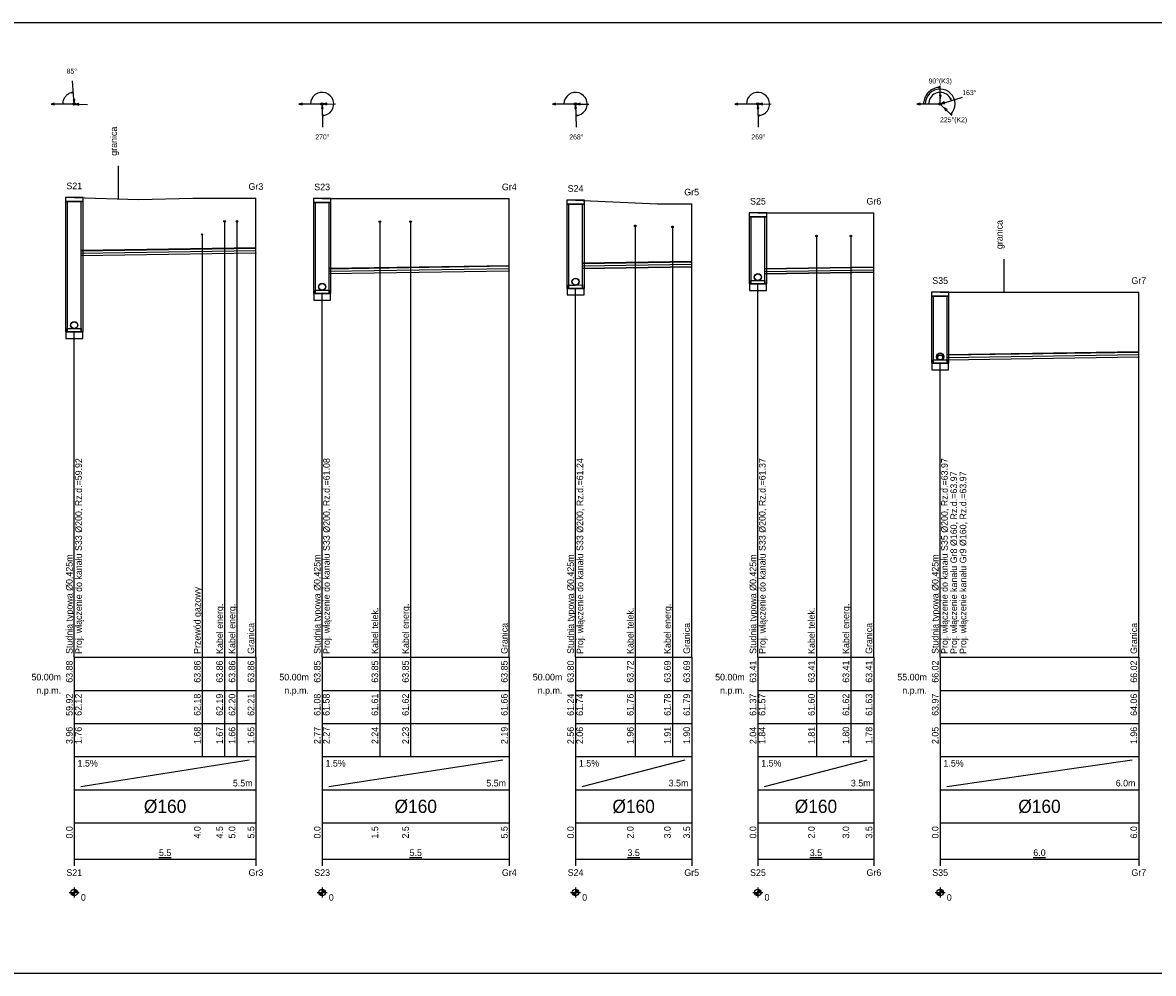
# Model space of a CAD drawing. Header units: metres. Extents: x 2733 to 3788, y -1659 to 878.
# Tile 12 of 23: x 3017 to 3358, y -503 to -216. Entities that reach past the tile are written whole.
import ezdxf
from ezdxf.enums import TextEntityAlignment as Align

# ---------------------------------------------------------------- set-up
doc = ezdxf.new("R2010")
doc.units = ezdxf.units.M
doc.header["$LTSCALE"] = 0.2
doc.layers.add('M_Ramki do druku', color=7, linetype='CONTINUOUS', lineweight=25)
doc.layers.add('M_Ramki rysunków', color=2, linetype='CONTINUOUS', lineweight=25)
for name, color, linetype in [('SJ_10_Uzbr__nad', 7, 'CONTINUOUS'), ('SJ_14_Krawędzie', 7, 'CONTINUOUS'), ('SJ_15_Linie_tab', 7, 'CONTINUOUS'), ('SJ_16_Liczby', 7, 'CONTINUOUS'), ('SJ_19_Opis_Pz', 7, 'CONTINUOUS'), ('SJ_21_Opis_wl', 7, 'CONTINUOUS'), ('SJ_23_Opis_uzbr', 7, 'CONTINUOUS'), ('SJ_25_Linie_opi', 7, 'CONTINUOUS'), ('SJ_27_Wymiary', 7, 'CONTINUOUS'), ('SJ_2_Teren_istn', 3, 'CONTINUOUS'), ('SJ_5_Węzły', 7, 'CONTINUOUS'), ('SJ_8_KS_GRAWITA', 7, 'CONTINUOUS'), ('SJ_9_Uzbr__podz', 7, 'CONTINUOUS')]:
    doc.layers.add(name, color=color, linetype=linetype)
doc.styles.add('MCAD_TS', font='GENISO.SHX', dxfattribs={"width": 0.8, "oblique": 15})
doc.styles.add('OPISOWY', font='GOTHIC.TTF')

# ---------------------------------------------------------------- blocks, each defined once
blk = doc.blocks.new('*U127')
at = {"layer": 'M_Ramki rysunków', "color": 0, "linetype": 'ByBlock', "lineweight": -2}
blk.add_lwpolyline([(15, 5), (15, 292), (945, 292), (945, 5)], close=True, dxfattribs=at)
at = {"layer": 'M_Ramki do druku', "style": 'MCAD_TS', "width": 0.8}
for tag, p in [('KOMENTARZ', (6.54, 30.57)), ('RYSUNEK', (10.28, 30.57)), ('DATA', (14.02, 30.57))]:
    blk.add_attdef(tag, p, '', height=2, rotation=90, dxfattribs=at)

msp = doc.modelspace()

# ---------------------------------------------------------------- linework, layer by layer
at = {"layer": 'SJ_10_Uzbr__nad'}
for p, q in [((3046.15, -269.48), (3046.15, -259.48)), ((3313.45, -297.66), (3313.45, -287.66))]:
    msp.add_line(p, q, dxfattribs=at)
at = {"layer": 'SJ_14_Krawędzie'}
for p, q in [((3034.88, -285.86), (3087.58, -285.07)), ((3186.18, -289.74), (3219.1, -289.24)), ((3109.7, -291.3), (3164.06, -290.48)), ((3241.23, -291.37), (3274.1, -290.87)), ((3296.22, -317.35), (3354.04, -316.48))]:
    msp.add_line(p, q, dxfattribs=at)
at = {"layer": 'SJ_15_Linie_tab'}
for p, q in [((3032.76, -407.86), (3087.58, -407.86)), ((3032.76, -407.86), (3032.76, -437.86)), ((3032.76, -407.86), (3032.76, -468.86)), ((3071.38, -407.86), (3071.38, -417.86)), ((3078.11, -407.86), (3078.11, -417.86)), ((3081.87, -407.86), (3081.87, -417.86)), ((3087.58, -407.86), (3087.58, -437.86)), ((3087.58, -407.86), (3087.58, -468.86)), ((3107.58, -407.86), (3164.06, -407.86)), ((3107.58, -407.86), (3107.58, -437.86)), ((3107.58, -407.86), (3107.58, -468.86)), ((3124.98, -407.86), (3124.98, -417.86)), ((3134.24, -407.86), (3134.24, -417.86)), ((3164.06, -407.86), (3164.06, -437.86)), ((3164.06, -407.86), (3164.06, -468.86)), ((3184.06, -407.86), (3219.1, -407.86)), ((3184.06, -407.86), (3184.06, -437.86)), ((3184.06, -407.86), (3184.06, -468.86)), ((3202.06, -407.86), (3202.06, -417.86)), ((3213.29, -407.86), (3213.29, -417.86)), ((3219.1, -407.86), (3219.1, -437.86)), ((3219.1, -407.86), (3219.1, -468.86)), ((3239.1, -407.86), (3274.1, -407.86)), ((3239.1, -407.86), (3239.1, -437.86)), ((3239.1, -407.86), (3239.1, -468.86)), ((3256.76, -407.86), (3256.76, -417.86)), ((3267.14, -407.86), (3267.14, -417.86)), ((3274.1, -407.86), (3274.1, -437.86)), ((3274.1, -407.86), (3274.1, -468.86)), ((3294.1, -407.86), (3354.04, -407.86)), ((3294.1, -407.86), (3294.1, -437.86)), ((3294.1, -407.86), (3294.1, -468.86)), ((3354.04, -407.86), (3354.04, -437.86)), ((3354.04, -407.86), (3354.04, -468.86)), ((3032.76, -417.86), (3087.58, -417.86)), ((3071.38, -417.86), (3071.38, -427.86)), ((3078.11, -417.86), (3078.11, -427.86)), ((3081.87, -417.86), (3081.87, -427.86)), ((3107.58, -417.86), (3164.06, -417.86)), ((3124.98, -417.86), (3124.98, -427.86)), ((3134.24, -417.86), (3134.24, -427.86)), ((3184.06, -417.86), (3219.1, -417.86)), ((3202.06, -417.86), (3202.06, -427.86)), ((3213.29, -417.86), (3213.29, -427.86)), ((3239.1, -417.86), (3274.1, -417.86)), ((3256.76, -417.86), (3256.76, -427.86)), ((3267.14, -417.86), (3267.14, -427.86)), ((3294.1, -417.86), (3354.04, -417.86)), ((3032.76, -427.86), (3087.58, -427.86)), ((3071.38, -427.86), (3071.38, -437.86)), ((3078.11, -427.86), (3078.11, -437.86)), ((3081.87, -427.86), (3081.87, -437.86)), ((3107.58, -427.86), (3164.06, -427.86)), ((3124.98, -427.86), (3124.98, -437.86)), ((3134.24, -427.86), (3134.24, -437.86)), ((3184.06, -427.86), (3219.1, -427.86)), ((3202.06, -427.86), (3202.06, -437.86)), ((3213.29, -427.86), (3213.29, -437.86)), ((3239.1, -427.86), (3274.1, -427.86)), ((3256.76, -427.86), (3256.76, -437.86)), ((3267.14, -427.86), (3267.14, -437.86)), ((3294.1, -427.86), (3354.04, -427.86)), ((3032.76, -437.86), (3087.58, -437.86)), ((3032.76, -437.86), (3032.76, -447.86)), ((3034.76, -446.86), (3085.58, -438.86)), ((3087.58, -437.86), (3087.58, -447.86)), ((3107.58, -437.86), (3164.06, -437.86)), ((3107.58, -437.86), (3107.58, -447.86)), ((3109.58, -446.86), (3162.06, -438.86)), ((3164.06, -437.86), (3164.06, -447.86)), ((3184.06, -437.86), (3219.1, -437.86)), ((3184.06, -437.86), (3184.06, -447.86)), ((3186.06, -446.86), (3217.1, -438.86)), ((3219.1, -437.86), (3219.1, -447.86)), ((3239.1, -437.86), (3274.1, -437.86)), ((3239.1, -437.86), (3239.1, -447.86)), ((3241.1, -446.86), (3272.1, -438.86)), ((3274.1, -437.86), (3274.1, -447.86)), ((3294.1, -437.86), (3354.04, -437.86)), ((3294.1, -437.86), (3294.1, -447.86)), ((3296.1, -446.86), (3352.04, -438.86)), ((3354.04, -437.86), (3354.04, -447.86)), ((3032.76, -447.86), (3087.58, -447.86)), ((3087.58, -447.86), (3087.58, -457.86)), ((3107.58, -447.86), (3164.06, -447.86)), ((3164.06, -447.86), (3164.06, -457.86)), ((3184.06, -447.86), (3219.1, -447.86)), ((3219.1, -447.86), (3219.1, -457.86)), ((3239.1, -447.86), (3274.1, -447.86)), ((3274.1, -447.86), (3274.1, -457.86)), ((3294.1, -447.86), (3354.04, -447.86)), ((3354.04, -447.86), (3354.04, -457.86)), ((3032.76, -457.86), (3087.58, -457.86)), ((3032.76, -457.86), (3032.76, -470.86)), ((3087.58, -457.86), (3087.58, -470.86)), ((3107.58, -457.86), (3164.06, -457.86)), ((3107.58, -457.86), (3107.58, -470.86)), ((3164.06, -457.86), (3164.06, -470.86)), ((3184.06, -457.86), (3219.1, -457.86)), ((3184.06, -457.86), (3184.06, -470.86)), ((3219.1, -457.86), (3219.1, -470.86)), ((3239.1, -457.86), (3274.1, -457.86)), ((3239.1, -457.86), (3239.1, -470.86)), ((3274.1, -457.86), (3274.1, -470.86)), ((3294.1, -457.86), (3354.04, -457.86)), ((3294.1, -457.86), (3294.1, -470.86)), ((3354.04, -457.86), (3354.04, -470.86)), ((3032.76, -468.86), (3087.58, -468.86)), ((3107.58, -468.86), (3164.06, -468.86)), ((3184.06, -468.86), (3219.1, -468.86)), ((3239.1, -468.86), (3274.1, -468.86)), ((3294.1, -468.86), (3354.04, -468.86))]:
    msp.add_line(p, q, dxfattribs=at)
for points in [[(3087.58, -407.86), (3087.58, -269.26)], [(3164.06, -407.86), (3164.06, -269.39)], [(3219.1, -407.86), (3219.1, -270.96)], [(3274.1, -407.86), (3274.1, -273.71)], [(3184.06, -407.86), (3184.06, -296.51)], [(3239.1, -407.86), (3239.1, -295.14)], [(3107.58, -407.86), (3107.58, -298.07)], [(3354.04, -407.86), (3354.04, -297.66)], [(3032.76, -407.86), (3032.76, -309.64)], [(3294.1, -407.86), (3294.1, -319.13)]]:
    msp.add_lwpolyline(points, dxfattribs=at)
at = {"layer": 'SJ_16_Liczby'}
for p, q in [((3032.76, -477.36), (3032.76, -480.36)), ((3107.58, -477.36), (3107.58, -480.36)), ((3184.06, -477.36), (3184.06, -480.36)), ((3239.1, -477.36), (3239.1, -480.36)), ((3294.1, -477.36), (3294.1, -480.36)), ((3031.26, -478.86), (3034.26, -478.86)), ((3031.76, -478.92), (3033.75, -478.79)), ((3031.77, -478.99), (3033.75, -478.72)), ((3031.78, -479.06), (3033.73, -478.65)), ((3031.79, -479.13), (3033.72, -478.58)), ((3031.82, -479.2), (3033.7, -478.51)), ((3031.84, -479.26), (3033.67, -478.45)), ((3031.87, -479.32), (3033.64, -478.39)), ((3031.91, -479.39), (3033.6, -478.33)), ((3031.95, -479.44), (3033.56, -478.27)), ((3031.99, -479.5), (3033.52, -478.21)), ((3032.04, -479.55), (3033.48, -478.16)), ((3032.09, -479.6), (3033.42, -478.11)), ((3032.14, -479.64), (3033.37, -478.07)), ((3032.2, -479.68), (3033.32, -478.03)), ((3032.26, -479.72), (3033.26, -477.99)), ((3032.32, -479.75), (3033.19, -477.96)), ((3032.38, -479.78), (3033.13, -477.93)), ((3032.45, -479.81), (3033.06, -477.9)), ((3032.51, -479.83), (3033, -477.88)), ((3032.58, -479.84), (3032.93, -477.87)), ((3032.65, -479.85), (3032.86, -477.86)), ((3032.72, -479.85), (3032.79, -477.86)), ((3106.08, -478.86), (3109.08, -478.86)), ((3106.58, -478.92), (3108.57, -478.79)), ((3106.59, -478.99), (3108.57, -478.72)), ((3106.6, -479.06), (3108.55, -478.65)), ((3106.61, -479.13), (3108.54, -478.58)), ((3106.64, -479.2), (3108.52, -478.51)), ((3106.66, -479.26), (3108.49, -478.45)), ((3106.69, -479.32), (3108.46, -478.39)), ((3106.73, -479.39), (3108.42, -478.33)), ((3106.77, -479.44), (3108.38, -478.27)), ((3106.81, -479.5), (3108.34, -478.21)), ((3106.86, -479.55), (3108.3, -478.16)), ((3106.91, -479.6), (3108.25, -478.11)), ((3106.96, -479.64), (3108.19, -478.07)), ((3107.02, -479.68), (3108.14, -478.03)), ((3107.08, -479.72), (3108.08, -477.99)), ((3107.14, -479.75), (3108.01, -477.96)), ((3107.2, -479.78), (3107.95, -477.93)), ((3107.27, -479.81), (3107.88, -477.9)), ((3107.33, -479.83), (3107.82, -477.88)), ((3107.4, -479.84), (3107.75, -477.87)), ((3107.47, -479.85), (3107.68, -477.86)), ((3107.54, -479.85), (3107.61, -477.86)), ((3182.56, -478.86), (3185.56, -478.86)), ((3183.06, -478.92), (3185.05, -478.79)), ((3183.07, -478.99), (3185.05, -478.72)), ((3183.08, -479.06), (3185.03, -478.65)), ((3183.09, -479.13), (3185.02, -478.58)), ((3183.12, -479.2), (3185, -478.51)), ((3183.14, -479.26), (3184.97, -478.45)), ((3183.17, -479.32), (3184.94, -478.39)), ((3183.21, -479.39), (3184.9, -478.33)), ((3183.25, -479.44), (3184.86, -478.27)), ((3183.29, -479.5), (3184.82, -478.21)), ((3183.34, -479.55), (3184.78, -478.16)), ((3183.39, -479.6), (3184.72, -478.11)), ((3183.44, -479.64), (3184.67, -478.07)), ((3183.5, -479.68), (3184.61, -478.03)), ((3183.56, -479.72), (3184.56, -477.99)), ((3183.62, -479.75), (3184.49, -477.96)), ((3183.68, -479.78), (3184.43, -477.93)), ((3183.75, -479.81), (3184.36, -477.9)), ((3183.81, -479.83), (3184.3, -477.88)), ((3183.88, -479.84), (3184.23, -477.87)), ((3183.95, -479.85), (3184.16, -477.86)), ((3184.02, -479.85), (3184.09, -477.86)), ((3237.6, -478.86), (3240.6, -478.86)), ((3238.11, -478.99), (3240.09, -478.72)), ((3238.11, -478.92), (3240.1, -478.79)), ((3238.13, -479.06), (3240.08, -478.65)), ((3238.14, -479.13), (3240.07, -478.58)), ((3238.16, -479.2), (3240.04, -478.51)), ((3238.19, -479.26), (3240.02, -478.45)), ((3238.22, -479.32), (3239.99, -478.39)), ((3238.26, -479.39), (3239.95, -478.33)), ((3238.3, -479.44), (3239.91, -478.27)), ((3238.34, -479.5), (3239.87, -478.21)), ((3238.39, -479.55), (3239.82, -478.16)), ((3238.44, -479.6), (3239.77, -478.11)), ((3238.49, -479.64), (3239.72, -478.07)), ((3238.55, -479.68), (3239.66, -478.03)), ((3238.6, -479.72), (3239.6, -477.99)), ((3238.67, -479.75), (3239.54, -477.96)), ((3238.73, -479.78), (3239.48, -477.93)), ((3238.8, -479.81), (3239.41, -477.9)), ((3238.86, -479.83), (3239.35, -477.88)), ((3238.93, -479.84), (3239.28, -477.87)), ((3239, -479.85), (3239.21, -477.86)), ((3239.07, -479.85), (3239.14, -477.86)), ((3292.6, -478.86), (3295.6, -478.86)), ((3293.1, -478.92), (3295.09, -478.79)), ((3293.11, -478.99), (3295.09, -478.72)), ((3293.12, -479.06), (3295.07, -478.65)), ((3293.13, -479.13), (3295.06, -478.58)), ((3293.16, -479.2), (3295.04, -478.51)), ((3293.18, -479.26), (3295.01, -478.45)), ((3293.21, -479.32), (3294.98, -478.39)), ((3293.25, -479.39), (3294.94, -478.33)), ((3293.29, -479.44), (3294.9, -478.27)), ((3293.33, -479.5), (3294.86, -478.21)), ((3293.38, -479.55), (3294.82, -478.16)), ((3293.43, -479.6), (3294.76, -478.11)), ((3293.48, -479.64), (3294.71, -478.07)), ((3293.54, -479.68), (3294.65, -478.03)), ((3293.6, -479.72), (3294.6, -477.99)), ((3293.66, -479.75), (3294.53, -477.96)), ((3293.72, -479.78), (3294.47, -477.93)), ((3293.79, -479.81), (3294.4, -477.9)), ((3293.85, -479.83), (3294.34, -477.88)), ((3293.92, -479.84), (3294.27, -477.87)), ((3293.99, -479.85), (3294.2, -477.86)), ((3294.06, -479.85), (3294.13, -477.86))]:
    msp.add_line(p, q, dxfattribs=at)
for centre in [(3032.76, -478.86), (3107.58, -478.86), (3184.06, -478.86), (3239.1, -478.86), (3294.1, -478.86)]:
    msp.add_circle(centre, 1, dxfattribs=at)
at = {"layer": 'SJ_21_Opis_wl'}
for centre, radius in [((3184.06, -294.5), 1.1), ((3184.06, -294.5), 1), ((3239.1, -293.12), 1.1), ((3239.1, -293.12), 1), ((3107.58, -296.06), 1.1), ((3107.58, -296.06), 1), ((3032.76, -307.62), 1.1), ((3032.76, -307.62), 1), ((3294.1, -317.11), 1.1), ((3294.1, -317.11), 1), ((3294.1, -317.38), 0.8), ((3294.1, -317.38), 0.8), ((3294.1, -317.38), 0.727), ((3294.1, -317.38), 0.727)]:
    msp.add_circle(centre, radius, dxfattribs=at)
at = {"layer": 'SJ_25_Linie_opi'}
for p, q in [((3078.11, -276.26), (3078.11, -407.86)), ((3081.87, -276.26), (3081.87, -407.86)), ((3124.98, -276.4), (3124.98, -407.86)), ((3134.24, -276.4), (3134.24, -407.86)), ((3202.06, -277.66), (3202.06, -407.86)), ((3213.29, -277.96), (3213.29, -407.86)), ((3071.38, -280.26), (3071.38, -407.86)), ((3256.76, -280.71), (3256.76, -407.86)), ((3267.14, -280.71), (3267.14, -407.86))]:
    msp.add_line(p, q, dxfattribs=at)
at = {"layer": 'SJ_27_Wymiary'}
for p, q in [((3032.76, -240.86), (3032.19, -233.88)), ((3294.1, -240.86), (3294.11, -235.36)), ((3294.1, -240.86), (3300.79, -238.82)), ((3032.76, -240.86), (3025.76, -240.86)), ((3032.76, -240.86), (3036.75, -241.03)), ((3107.58, -240.86), (3100.58, -240.86)), ((3107.58, -240.86), (3111.58, -240.85)), ((3107.58, -240.86), (3107.64, -247.85)), ((3184.06, -240.86), (3177.06, -240.86)), ((3184.06, -240.86), (3188.06, -240.86)), ((3184.06, -240.86), (3184.25, -247.85)), ((3239.1, -240.86), (3232.1, -240.86)), ((3239.1, -240.86), (3243.1, -240.84)), ((3239.1, -240.86), (3239.21, -247.85)), ((3294.1, -240.86), (3287.1, -240.86)), ((3294.1, -240.86), (3297.66, -244.36))]:
    msp.add_line(p, q, dxfattribs=at)
for points in [[(3032.47, -237.37), (3032.21, -237.4), (3031.96, -237.45), (3031.71, -237.52), (3031.46, -237.6), (3031.22, -237.71), (3030.99, -237.83), (3030.77, -237.97), (3030.56, -238.13), (3030.37, -238.3), (3030.18, -238.48), (3030.01, -238.68), (3029.86, -238.89), (3029.72, -239.11), (3029.6, -239.34), (3029.5, -239.58), (3029.41, -239.83), (3029.34, -240.08), (3029.29, -240.34), (3029.27, -240.59), (3029.26, -240.86)], [(3107.61, -244.36), (3108.42, -244.25), (3109.19, -243.96), (3109.87, -243.5), (3110.42, -242.89), (3110.82, -242.17), (3111.04, -241.38), (3111.06, -240.56), (3110.9, -239.76), (3110.55, -239.01), (3110.04, -238.37), (3109.39, -237.86), (3108.65, -237.52), (3107.84, -237.37), (3107.02, -237.4), (3106.23, -237.62), (3105.51, -238.03), (3104.91, -238.59), (3104.46, -239.27), (3104.17, -240.04), (3104.08, -240.86)], [(3184.15, -244.35), (3184.96, -244.24), (3185.72, -243.93), (3186.39, -243.46), (3186.93, -242.85), (3187.32, -242.13), (3187.52, -241.34), (3187.54, -240.52), (3187.37, -239.72), (3187.01, -238.98), (3186.5, -238.35), (3185.85, -237.85), (3185.1, -237.51), (3184.3, -237.36), (3183.48, -237.4), (3182.69, -237.63), (3181.98, -238.03), (3181.39, -238.59), (3180.93, -239.27), (3180.65, -240.04), (3180.56, -240.86)], [(3239.16, -244.35), (3239.97, -244.25), (3240.74, -243.95), (3241.41, -243.49), (3241.96, -242.88), (3242.35, -242.16), (3242.57, -241.36), (3242.59, -240.55), (3242.42, -239.74), (3242.07, -239), (3241.56, -238.36), (3240.91, -237.86), (3240.17, -237.52), (3239.36, -237.36), (3238.54, -237.4), (3237.75, -237.63), (3237.04, -238.03), (3236.44, -238.59), (3235.98, -239.27), (3235.7, -240.04), (3235.6, -240.86)], [(3294.11, -235.86), (3293.72, -235.87), (3293.33, -235.91), (3292.94, -235.99), (3292.56, -236.1), (3292.19, -236.23), (3291.84, -236.39), (3291.49, -236.59), (3291.17, -236.8), (3290.86, -237.05), (3290.57, -237.31), (3290.3, -237.6), (3290.05, -237.91), (3289.84, -238.24), (3289.64, -238.58), (3289.48, -238.94), (3289.34, -239.31), (3289.23, -239.69), (3289.16, -240.07), (3289.11, -240.46), (3289.1, -240.86)], [(3297.3, -244.01), (3297.86, -243.33), (3298.27, -242.55), (3298.52, -241.7), (3298.6, -240.83), (3298.5, -239.95), (3298.24, -239.11), (3297.82, -238.34), (3297.26, -237.66), (3296.58, -237.1), (3295.8, -236.69), (3294.96, -236.44), (3294.08, -236.36), (3293.21, -236.44), (3292.36, -236.7), (3291.59, -237.12), (3290.91, -237.68), (3290.35, -238.36), (3289.94, -239.14), (3289.68, -239.98), (3289.6, -240.86)], [(3297.44, -239.84), (3297.27, -239.37), (3297.02, -238.94), (3296.72, -238.54), (3296.37, -238.19), (3295.97, -237.9), (3295.53, -237.66), (3295.06, -237.49), (3294.57, -237.39), (3294.08, -237.36), (3293.58, -237.39), (3293.1, -237.5), (3292.63, -237.68), (3292.19, -237.92), (3291.8, -238.22), (3291.45, -238.57), (3291.15, -238.97), (3290.91, -239.41), (3290.74, -239.87), (3290.63, -240.36), (3290.6, -240.86)]]:
    msp.add_lwpolyline(points, dxfattribs=at)
for points in [[(3032.47, -237.37), (3031.98, -237.28), (3032, -237.53)], [(3294.11, -235.86), (3293.63, -235.72), (3293.63, -235.98)], [(3294.1, -239.16), (3294.36, -238.19), (3293.85, -238.19)], [(3025.76, -240.86), (3026.72, -241.11), (3026.72, -240.6)], [(3032.72, -240.46), (3032.9, -239.47), (3032.39, -239.51)], [(3033.16, -240.87), (3034.11, -241.17), (3034.13, -240.66)], [(3100.58, -240.86), (3101.54, -241.11), (3101.54, -240.6)], [(3107.58, -241.26), (3107.33, -242.22), (3107.85, -242.22)], [(3107.98, -240.85), (3108.94, -241.11), (3108.94, -240.59)], [(3177.06, -240.86), (3178.02, -241.11), (3178.02, -240.6)], [(3184.07, -241.26), (3183.83, -242.23), (3184.35, -242.21)], [(3184.46, -240.86), (3185.42, -241.12), (3185.42, -240.6)], [(3232.1, -240.86), (3233.07, -241.11), (3233.07, -240.6)], [(3239.11, -241.26), (3238.87, -242.22), (3239.38, -242.22)], [(3239.5, -240.85), (3240.47, -241.11), (3240.47, -240.59)], [(3287.1, -240.86), (3288.06, -241.11), (3288.06, -240.6)], [(3294.48, -240.74), (3295.48, -240.71), (3295.33, -240.21)], [(3295.31, -242.05), (3295.81, -242.91), (3296.18, -242.54)], [(3297.44, -239.84), (3297.43, -239.34), (3297.18, -239.41)], [(3107.61, -244.36), (3108.09, -244.48), (3108.09, -244.22)], [(3184.15, -244.35), (3184.64, -244.47), (3184.63, -244.21)], [(3239.16, -244.35), (3239.64, -244.48), (3239.64, -244.22)], [(3297.3, -244.01), (3297.73, -243.76), (3297.55, -243.58)]]:
    msp.add_lwpolyline(points, close=True, dxfattribs=at)
for centre in [(3032.76, -240.86), (3107.58, -240.86), (3184.06, -240.86), (3239.1, -240.86), (3294.1, -240.86)]:
    msp.add_circle(centre, 0.4, dxfattribs=at)
at = {"layer": 'SJ_2_Teren_istn'}
for points in [[(3032.76, -269.08), (3052.11, -269.66), (3068.58, -269.26), (3087.58, -269.26)], [(3107.58, -269.39), (3164.06, -269.39)], [(3184.06, -269.86), (3208.82, -270.96), (3219.1, -270.96)], [(3239.1, -273.71), (3274.1, -273.71)], [(3294.1, -297.66), (3354.04, -297.66)]]:
    msp.add_lwpolyline(points, dxfattribs=at)
at = {"layer": 'SJ_5_Węzły'}
for points in [[(3030.1, -270.28), (3035.41, -270.28), (3035.41, -269.08), (3030.1, -269.08)], [(3104.92, -270.59), (3110.23, -270.59), (3110.23, -269.39), (3104.92, -269.39)], [(3030.1, -309.64), (3035.41, -309.64), (3035.41, -270.28), (3030.1, -270.28)], [(3030.63, -309.64), (3034.88, -309.64), (3034.88, -270.28), (3030.63, -270.28)], [(3104.92, -298.07), (3110.23, -298.07), (3110.23, -270.59), (3104.92, -270.59)], [(3105.45, -298.07), (3109.7, -298.07), (3109.7, -270.59), (3105.45, -270.59)], [(3181.4, -271.06), (3186.71, -271.06), (3186.71, -269.86), (3181.4, -269.86)], [(3181.4, -296.51), (3186.71, -296.51), (3186.71, -271.06), (3181.4, -271.06)], [(3181.93, -296.51), (3186.18, -296.51), (3186.18, -271.06), (3181.93, -271.06)], [(3236.45, -274.91), (3241.76, -274.91), (3241.76, -273.71), (3236.45, -273.71)], [(3236.45, -295.14), (3241.76, -295.14), (3241.76, -274.91), (3236.45, -274.91)], [(3236.98, -295.14), (3241.23, -295.14), (3241.23, -274.91), (3236.98, -274.91)], [(3181.51, -298.51), (3186.61, -298.51), (3186.61, -296.51), (3181.51, -296.51)], [(3184.06, -296.51), (3181.93, -296.51), (3181.93, -295.5), (3184.06, -295.5), (3186.18, -295.47), (3186.18, -296.51)], [(3236.55, -297.14), (3241.65, -297.14), (3241.65, -295.14), (3236.55, -295.14)], [(3239.1, -295.14), (3236.98, -295.14), (3236.98, -294.12), (3239.1, -294.12), (3241.23, -294.09), (3241.23, -295.14)], [(3105.03, -300.07), (3110.13, -300.07), (3110.13, -298.07), (3105.03, -298.07)], [(3107.58, -298.07), (3105.45, -298.07), (3105.45, -297.06), (3107.58, -297.06), (3109.7, -297.02), (3109.7, -298.07)], [(3291.44, -298.86), (3296.75, -298.86), (3296.75, -297.66), (3291.44, -297.66)], [(3291.44, -319.13), (3296.75, -319.13), (3296.75, -298.86), (3291.44, -298.86)], [(3291.97, -319.13), (3296.22, -319.13), (3296.22, -298.86), (3291.97, -298.86)], [(3030.21, -311.64), (3035.31, -311.64), (3035.31, -309.64), (3030.21, -309.64)], [(3032.76, -309.64), (3030.63, -309.64), (3030.63, -308.62), (3032.76, -308.62), (3034.88, -308.59), (3034.88, -309.64)], [(3291.55, -321.13), (3296.65, -321.13), (3296.65, -319.13), (3291.55, -319.13)], [(3294.1, -319.13), (3291.97, -319.13), (3291.97, -318.11), (3294.1, -318.11), (3296.22, -318.08), (3296.22, -319.13)]]:
    msp.add_lwpolyline(points, close=True, dxfattribs=at)
at = {"layer": 'SJ_8_KS_GRAWITA'}
for points in [[(3034.88, -285.14), (3087.58, -284.34), (3087.58, -284.27), (3034.88, -285.06)], [(3034.88, -286.59), (3087.58, -285.8), (3087.58, -285.87), (3034.88, -286.66)], [(3109.7, -290.57), (3164.06, -289.75), (3164.06, -289.68), (3109.7, -290.5)], [(3186.18, -289.01), (3219.1, -288.52), (3219.1, -288.44), (3186.18, -288.94)], [(3186.18, -290.47), (3219.1, -289.97), (3219.1, -290.04), (3186.18, -290.54)], [(3241.23, -290.64), (3274.1, -290.15), (3274.1, -290.07), (3241.23, -290.57)], [(3109.7, -292.02), (3164.06, -291.21), (3164.06, -291.28), (3109.7, -292.1)], [(3241.23, -292.09), (3274.1, -291.6), (3274.1, -291.67), (3241.23, -292.17)], [(3296.22, -316.62), (3354.04, -315.76), (3354.04, -315.68), (3296.22, -316.55)], [(3296.22, -318.08), (3354.04, -317.21), (3354.04, -317.28), (3296.22, -318.15)]]:
    msp.add_lwpolyline(points, close=True, dxfattribs=at)
at = {"layer": 'SJ_9_Uzbr__podz'}
for centre, radius in [((3078.11, -276.26), 0.25), ((3081.87, -276.26), 0.25), ((3124.98, -276.4), 0.25), ((3134.24, -276.4), 0.25), ((3202.06, -277.66), 0.25), ((3213.29, -277.96), 0.25), ((3071.38, -280.26), 0.168), ((3071.38, -280.26), 0.16), ((3256.76, -280.71), 0.25), ((3267.14, -280.71), 0.25)]:
    msp.add_circle(centre, radius, dxfattribs=at)

# ---------------------------------------------------------------- block references
at = {"layer": 'M_Ramki do druku'}
msp.add_blockref('*U127', (2739.85, -508.29), dxfattribs=at)

# ---------------------------------------------------------------- texts
at = {"layer": 'SJ_15_Linie_tab', "style": 'OPISOWY'}
for s, p in [('50.00m', (3028.76, -414.86)), ('50.00m', (3103.58, -414.86)), ('50.00m', (3180.06, -414.86)), ('50.00m', (3235.1, -414.86)), ('55.00m', (3290.1, -414.86)), ('n.p.m.', (3028.76, -418.86)), ('n.p.m.', (3103.58, -418.86)), ('n.p.m.', (3180.06, -418.86)), ('n.p.m.', (3235.1, -418.86)), ('n.p.m.', (3290.1, -418.86))]:
    msp.add_text(s, height=2, dxfattribs=at).set_placement(p, align=Align.RIGHT)
at = {"layer": 'SJ_16_Liczby', "style": 'OPISOWY'}
for s, height, p in [('85%%D', 1.5, (3032.01, -231.69)), ('90%%D(K3)', 1.5, (3294.12, -234.66)), ('163%%D', 1.5, (3302.9, -238.18)), ('225%%D(K2)', 1.5, (3298.16, -246.35)), ('270%%D', 1.5, (3107.65, -251.55)), ('268%%D', 1.5, (3184.3, -251.55)), ('269%%D', 1.5, (3239.25, -251.55)), ('S21', 2, (3032.76, -266.58)), ('Gr3', 2, (3087.58, -266.76)), ('S23', 2, (3107.58, -266.89)), ('Gr4', 2, (3164.06, -266.89)), ('S24', 2, (3184.06, -267.36)), ('Gr5', 2, (3219.1, -268.46)), ('S25', 2, (3239.1, -271.21)), ('Gr6', 2, (3274.1, -271.21)), ('S35', 2, (3294.1, -295.16)), ('Gr7', 2, (3354.04, -295.16)), ('%%u5.5', 2, (3060.17, -467.86)), ('%%u5.5', 2, (3135.82, -467.86)), ('%%u3.5', 2, (3201.58, -467.86)), ('%%u3.5', 2, (3256.6, -467.86)), ('%%u6.0', 2, (3324.07, -467.86)), ('S21', 2, (3032.76, -473.86)), ('Gr3', 2, (3087.58, -473.86)), ('S23', 2, (3107.58, -473.86)), ('Gr4', 2, (3164.06, -473.86)), ('S24', 2, (3184.06, -473.86)), ('Gr5', 2, (3219.1, -473.86)), ('S25', 2, (3239.1, -473.86)), ('Gr6', 2, (3274.1, -473.86)), ('S35', 2, (3294.1, -473.86)), ('Gr7', 2, (3354.04, -473.86))]:
    msp.add_text(s, height=height, dxfattribs=at).set_placement(p, align=Align.CENTER)
for s, p in [('63.88', (3032.26, -408.86)), ('63.86', (3070.88, -408.86)), ('63.86', (3077.61, -408.86)), ('63.86', (3081.37, -408.86)), ('63.86', (3087.08, -408.86)), ('63.85', (3107.08, -408.86)), ('63.85', (3124.48, -408.86)), ('63.85', (3133.74, -408.86)), ('63.85', (3163.56, -408.86)), ('63.80', (3183.56, -408.86)), ('63.72', (3201.56, -408.86)), ('63.69', (3212.79, -408.86)), ('63.69', (3218.6, -408.86)), ('63.41', (3238.6, -408.86)), ('63.41', (3256.26, -408.86)), ('63.41', (3266.64, -408.86)), ('63.41', (3273.6, -408.86)), ('66.02', (3293.6, -408.86)), ('66.02', (3353.54, -408.86)), ('59.92', (3032.26, -418.86)), ('62.12', (3035.01, -418.86)), ('62.18', (3070.88, -418.86)), ('62.19', (3077.61, -418.86)), ('62.20', (3081.37, -418.86)), ('62.21', (3087.08, -418.86)), ('61.08', (3107.08, -418.86)), ('61.58', (3109.83, -418.86)), ('61.61', (3124.48, -418.86)), ('61.62', (3133.74, -418.86)), ('61.66', (3163.56, -418.86)), ('61.24', (3183.56, -418.86)), ('61.74', (3186.31, -418.86)), ('61.76', (3201.56, -418.86)), ('61.78', (3212.79, -418.86)), ('61.79', (3218.6, -418.86)), ('61.37', (3238.6, -418.86)), ('61.57', (3241.35, -418.86)), ('61.60', (3256.26, -418.86)), ('61.62', (3266.64, -418.86)), ('61.63', (3273.6, -418.86)), ('63.97', (3293.6, -418.86)), ('64.06', (3353.54, -418.86)), ('3.96', (3032.26, -428.86)), ('1.76', (3035.01, -428.86)), ('1.68', (3070.88, -428.86)), ('1.67', (3077.61, -428.86)), ('1.66', (3081.37, -428.86)), ('1.65', (3087.08, -428.86)), ('2.77', (3107.08, -428.86)), ('2.27', (3109.83, -428.86)), ('2.24', (3124.48, -428.86)), ('2.23', (3133.74, -428.86)), ('2.19', (3163.56, -428.86)), ('2.56', (3183.56, -428.86)), ('2.06', (3186.31, -428.86)), ('1.96', (3201.56, -428.86)), ('1.91', (3212.79, -428.86)), ('1.90', (3218.6, -428.86)), ('2.04', (3238.6, -428.86)), ('1.84', (3241.35, -428.86)), ('1.81', (3256.26, -428.86)), ('1.80', (3266.64, -428.86)), ('1.78', (3273.6, -428.86)), ('2.05', (3293.6, -428.86)), ('1.96', (3353.54, -428.86)), ('0.0', (3032.26, -458.86)), ('4.0', (3070.88, -458.86)), ('4.5', (3077.61, -458.86)), ('5.0', (3081.37, -458.86)), ('5.5', (3087.08, -458.86)), ('0.0', (3107.08, -458.86)), ('1.5', (3124.48, -458.86)), ('2.5', (3133.74, -458.86)), ('5.5', (3163.56, -458.86)), ('0.0', (3183.56, -458.86)), ('2.0', (3201.56, -458.86)), ('3.0', (3212.79, -458.86)), ('3.5', (3218.6, -458.86)), ('0.0', (3238.6, -458.86)), ('2.0', (3256.26, -458.86)), ('3.0', (3266.64, -458.86)), ('3.5', (3273.6, -458.86)), ('0.0', (3293.6, -458.86)), ('6.0', (3353.54, -458.86))]:
    msp.add_text(s, height=2, rotation=90, dxfattribs=at).set_placement(p, align=Align.RIGHT)
for s, p in [('1.5%', (3033.76, -440.86)), ('1.5%', (3108.58, -440.86)), ('1.5%', (3185.06, -440.86)), ('1.5%', (3240.1, -440.86)), ('1.5%', (3295.1, -440.86)), ('0', (3034.76, -481.36)), ('0', (3109.58, -481.36)), ('0', (3186.06, -481.36)), ('0', (3241.1, -481.36)), ('0', (3296.1, -481.36))]:
    msp.add_text(s, height=2, dxfattribs=at).set_placement(p)
for s, p in [('5.5m', (3086.58, -446.86)), ('5.5m', (3163.06, -446.86)), ('3.5m', (3218.1, -446.86)), ('3.5m', (3273.1, -446.86)), ('6.0m', (3353.04, -446.86))]:
    msp.add_text(s, height=2, dxfattribs=at).set_placement(p, align=Align.RIGHT)
at = {"layer": 'SJ_16_Liczby', "style": 'OPISOWY', "width": 0.9082}
for p, p2 in [((3053.77, -454.86), (3066.57, -454.86)), ((3129.42, -454.86), (3142.22, -454.86)), ((3195.18, -454.86), (3207.98, -454.86)), ((3250.2, -454.86), (3263, -454.86)), ((3317.67, -454.86), (3330.47, -454.86))]:
    msp.add_text('%%C160', height=4, dxfattribs=at).set_placement(p, p2, align=Align.FIT)
at = {"layer": 'SJ_19_Opis_Pz', "style": 'OPISOWY'}
for s, p in [('Studnia typowa %%C0.425m', (3032.26, -406.86)), ('Studnia typowa %%C0.425m', (3107.08, -406.86)), ('Studnia typowa %%C0.425m', (3183.56, -406.86)), ('Studnia typowa %%C0.425m', (3238.6, -406.86)), ('Studnia typowa %%C0.425m', (3293.6, -406.86)), ('Granica', (3087.08, -406.86)), ('Granica', (3163.56, -406.86)), ('Granica', (3218.6, -406.86)), ('Granica', (3273.6, -406.86)), ('Granica', (3353.54, -406.86))]:
    msp.add_text(s, height=2, rotation=90, dxfattribs=at).set_placement(p)
at = {"layer": 'SJ_21_Opis_wl', "style": 'OPISOWY'}
for s, p in [('Proj. włączenie do kanału S33 %%C200, Rz.d.=59.92', (3035.06, -406.86)), ('Proj. włączenie do kanału S33 %%C200, Rz.d.=61.08', (3109.88, -406.86)), ('Proj. włączenie do kanału S33 %%C200, Rz.d.=61.24', (3186.36, -406.86)), ('Proj. włączenie do kanału S33 %%C200, Rz.d.=61.37', (3241.4, -406.86)), ('Proj. włączenie do kanału S35 %%C200, Rz.d.=63.97', (3296.4, -406.86)), ('Proj. włączenie kanału Gr8 %%C160, Rz.d.=63.97', (3299.2, -406.86)), ('Proj. włączenie kanału Gr9 %%C160, Rz.d.=63.97', (3302, -406.86))]:
    msp.add_text(s, height=2, rotation=90, dxfattribs=at).set_placement(p)
at = {"layer": 'SJ_23_Opis_uzbr', "style": 'OPISOWY'}
for s, p in [('granica', (3045.65, -256.48)), ('granica', (3312.95, -284.66)), ('Przewód gazowy', (3070.88, -406.86)), ('Kabel energ.', (3077.61, -406.86)), ('Kabel energ.', (3081.37, -406.86)), ('Kabel telek.', (3124.48, -406.86)), ('Kabel energ.', (3133.74, -406.86)), ('Kabel telek.', (3201.56, -406.86)), ('Kabel energ.', (3212.79, -406.86)), ('Kabel telek.', (3256.26, -406.86)), ('Kabel energ.', (3266.64, -406.86))]:
    msp.add_text(s, height=2, rotation=90, dxfattribs=at).set_placement(p)

doc.saveas('drawing.dxf')
